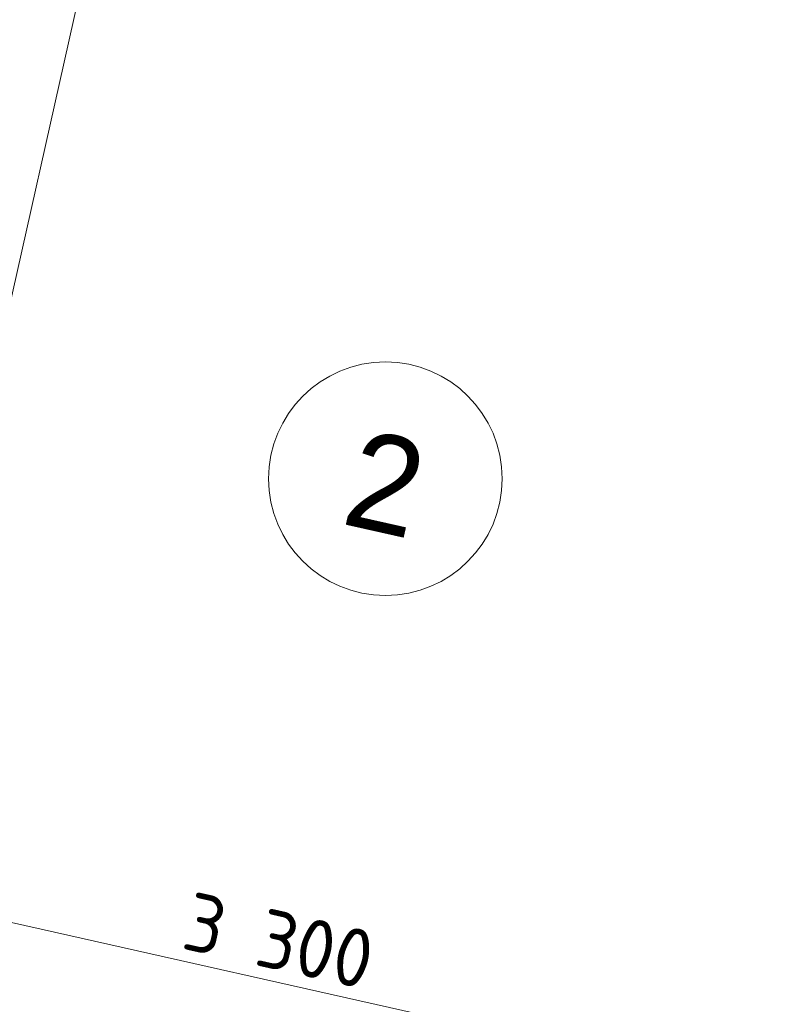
# Model space of a CAD drawing. Header units: millimetres. Extents: x -7145539 to 8272368, y 6117771 to 6337028.
# Tile 46 of 213: x -6874823 to -6872854, y 6138155 to 6140684. Entities that reach past the tile are written whole.
import ezdxf
from ezdxf.enums import TextEntityAlignment as Align

# ---------------------------------------------------------------- set-up
doc = ezdxf.new("R2010")
doc.units = ezdxf.units.MM
doc.header["$MEASUREMENT"] = 0
doc.layers.add('S - квартира_помещение.АР', color=7, linetype='Continuous')
doc.layers.add('АР-Чертеж-Размеры.АР', color=7, linetype='Continuous')
doc.layers.add('АР-Чертеж-Размеры.АР_Ном._пера__1', color=7, linetype='Continuous', lineweight=0)
doc.layers.add('Паспорта Зон Archicad_Ном._пера__1', color=7, linetype='Continuous', lineweight=0)
doc.styles.add('РЎР“Р•РќР•Р\xa0Р\x98Р\xa0_РЎРўР\x98Р›Р¬_1', font='txt')
doc.styles.add('РЎР“Р•РќР•Р\xa0Р\x98Р\xa0_РЎРўР\x98Р›Р¬_6', font='GOST_Common.ttf')
doc.dimstyles.new('СГЕНЕРИР_СТИЛЬ__5', dxfattribs={"dimtxt": 150, "dimasz": 237.5, "dimexe": 0.18, "dimexo": 0.0625, "dimgap": 0, "dimtad": 1, "dimdec": 0, "dimzin": 0, "dimdsep": 46, "dimtxsty": 'РЎР“Р•РќР•Р\xa0Р\x98Р\xa0_РЎРўР\x98Р›Р¬_6', "dimblk": 'ARROWHEAD_6', "dimblk1": 'ARROWHEAD_6', "dimblk2": 'ARROWHEAD_6', "dimcen": 0.09, "dimse1": 1, "dimse2": 1, "dimclrd": 7, "dimclre": 7, "dimclrt": 7, "dimazin": 0, "dimtfac": 1, "dimtdec": 4, "dimtmove": 0, "dimatfit": 3, "dimfxl": 1, "dimtolj": 1, "dimtzin": 0, "dimarcsym": 0})

# ---------------------------------------------------------------- blocks, each defined once
blk = doc.blocks.new('Жилая комната №2_2_52_1', base_point=(-6875062.1, 6135455.9))
at = {"layer": 'Паспорта Зон Archicad_Ном._пера__1', "color": 7, "linetype": 'Continuous', "lineweight": 0}
blk.add_circle((-6873884.1, 6139504.9), 300, dxfattribs=at)
at = {"layer": 'Паспорта Зон Archicad_Ном._пера__1', "color": 7, "lineweight": 0, "style": 'РЎР“Р•РќР•Р\xa0Р\x98Р\xa0_РЎРўР\x98Р›Р¬_1'}
blk.add_attdef('ROOM_NUMBER', text='', height=250, rotation=347.3417, dxfattribs=at).set_placement((-6873884.1, 6139492.1), align=Align.MIDDLE_CENTER)
blk = doc.blocks.new('*D1150', base_point=(-6256761.3, 6562677.8))
at = {"layer": 'АР-Чертеж-Размеры.АР_Ном._пера__1', "color": 7, "linetype": 'Continuous', "lineweight": 0, "transparency": 16777216}
for p, q in [((-6875847.4, 6138349.9), (-6875744.6, 6138807.3)), ((-6875646.6, 6138673.2), (-6875945.3, 6138484)), ((-6875978.9, 6138619.7), (-6875796, 6138578.6)), ((-6875796, 6138578.6), (-6872576.3, 6137855.5)), ((-6872627.7, 6137626.8), (-6872524.9, 6138084.2)), ((-6872725.6, 6137760.9), (-6872426.9, 6137950.1)), ((-6872576.3, 6137855.5), (-6872393.3, 6137814.4))]:
    blk.add_line(p, q, dxfattribs=at)
at = {"layer": 'АР-Чертеж-Размеры.АР_Ном._пера__1', "color": 7, "lineweight": 0, "transparency": 16777216, "insert": (-6874412.2, 6138298.6), "char_height": 150, "attachment_point": 7, "rotation": 347.3417, "style": 'РЎР“Р•РќР•Р\xa0Р\x98Р\xa0_РЎРўР\x98Р›Р¬_6'}
blk.add_mtext('\\A1;{\\pql;\\fGOST Common|b0|i0|c204|p0;\\W1.000000;3\xa0300}', dxfattribs=at)
blk = doc.blocks.new('ARROWHEAD_6')
at = {"color": 0, "linetype": 'Continuous', "lineweight": 0}
for p, q in [((-0.5, -0.5), (0.5, 0.5)), ((0, 0), (-1, 0))]:
    blk.add_line(p, q, dxfattribs=at)
blk = doc.blocks.new('*D1176', base_point=(-6256761.3, 6562677.8))
at = {"layer": 'АР-Чертеж-Размеры.АР_Ном._пера__1', "color": 7, "linetype": 'Continuous', "lineweight": 0, "transparency": 16777216}
for p, q in [((-6874500.8, 6141502.7), (-6874459.7, 6141685.6)), ((-6874406.2, 6141353.4), (-6874595.4, 6141652.1)), ((-6874272.1, 6141451.3), (-6874729.5, 6141554.1)), ((-6875559.3, 6136790.3), (-6874500.8, 6141502.7)), ((-6875653.9, 6136939.6), (-6875464.7, 6136640.9)), ((-6875330.6, 6136738.9), (-6875788, 6136841.6)), ((-6875600.4, 6136607.3), (-6875559.3, 6136790.3))]:
    blk.add_line(p, q, dxfattribs=at)
at = {"layer": 'АР-Чертеж-Размеры.АР_Ном._пера__1', "color": 7, "lineweight": 0, "transparency": 16777216, "insert": (-6875113.2, 6138913), "char_height": 150, "attachment_point": 7, "rotation": 77.3404, "style": 'РЎР“Р•РќР•Р\xa0Р\x98Р\xa0_РЎРўР\x98Р›Р¬_6'}
blk.add_mtext('\\A1;{\\pql;\\fGOST Common|b0|i0|c204|p0;\\W1.000000;4\xa0830}', dxfattribs=at)

msp = doc.modelspace()

# ---------------------------------------------------------------- block references
at = {"layer": 'S - квартира_помещение.АР', "color": 7, "linetype": 'Continuous', "lineweight": 0}
msp.add_blockref('Жилая комната №2_2_52_1', (-6875062.1, 6135455.9), dxfattribs=at).add_auto_attribs({'ROOM_NUMBER': '2'})

# ---------------------------------------------------------------- dimensions: what is measured, and where the dimension line sits
at = {"layer": 'АР-Чертеж-Размеры.АР', "color": 7, "linetype": 'Continuous', "lineweight": 0}
for base, p1, p2, angle, picture, middle, turn in [((-6874500.8, 6141502.7), (-6876167, 6136926.8), (-6873498.8, 6141277.6), 77.3404, '*D1176', (-6875130, 6139180.5), 77.3404), ((-6872576.3, 6137855.5), (-6875796, 6138578.6), (-6872576.3, 6137855.5), 347.3417, '*D1150', (-6874144.7, 6138315.4), 347.3417)]:
    dim = msp.add_linear_dim(base=base, p1=p1, p2=p2, angle=angle, dimstyle='СГЕНЕРИР_СТИЛЬ__5', dxfattribs=at)
    dim.commit()
    dim.dimension.update_dxf_attribs({"geometry": picture, "text_midpoint": middle, "dimtype": 160, "text_rotation": turn})

doc.saveas('drawing.dxf')
